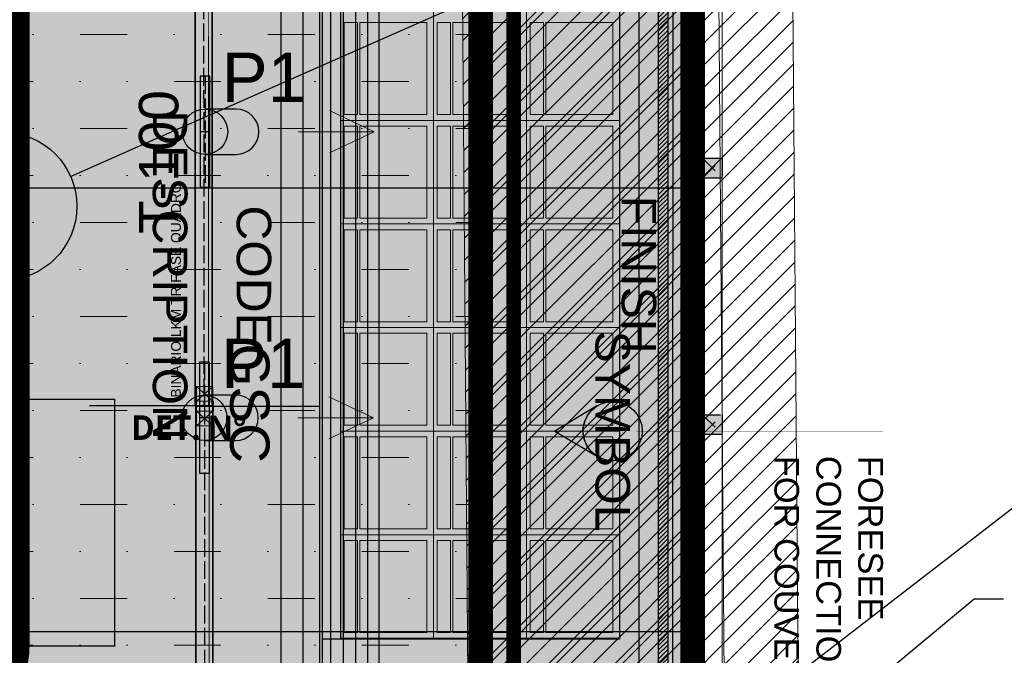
# Model space of a CAD drawing. Header units: centimetres. Extents: x -2854 to 18796, y -762 to 9238.
# Tile 125 of 166: x 865 to 1064, y 1917 to 2045. Entities that reach past the tile are written whole.
import ezdxf
from ezdxf import colors
from ezdxf.entities.mleader import LeaderData, LeaderLine
from ezdxf.enums import TextEntityAlignment as Align
from ezdxf.math import Vec2, Vec3

# ---------------------------------------------------------------- set-up
doc = ezdxf.new("R2010")
doc.units = ezdxf.units.CM
doc.header["$LTSCALE"] = 0.3
doc.linetypes.add('ACAD_ISO02W100', pattern=[15, 12, -3])
doc.linetypes.add('ACAD_ISO03W100', pattern=[30, 12, -18])
for name, color, linetype in [('_IVELA', 7, 'Continuous'), ('IVELA __linee di riferimento', 253, 'ACAD_ISO02W100'), ('IVELA _FILA CONTINUNA  Fix Text', 7, 'Continuous'), ('KK_ARC_AREAS', 1, 'Continuous'), ('KK_ARC_PROJECTION', 253, 'ACAD_ISO03W100'), ('KK_FIN_FLOOR', 7, 'Continuous'), ('KK_FIN_WALLS', 7, 'Continuous'), ('KK_FUR_HATCH', 253, 'Continuous'), ('KK_NOTE', 210, 'Continuous'), ('XR_EXIST_WALL_HATCH', 253, 'Continuous'), ('ZUMTOBEL', 7, 'Continuous')]:
    doc.layers.add(name, color=color, linetype=linetype)
for name, color, linetype, lineweight in [('_IVELA_FOCUSING', 30, 'Continuous', 15), ('IVELA_BINARI E TRACK', 7, 'Continuous', 20), ('IVELA_BINARI E TRACK fix text', 7, 'Continuous', 13), ('KK_ARC_WALL 0.2', 3, 'Continuous', 20), ('KK_ARC_WALL DETAIL 0.09', 253, 'Continuous', 9), ('KK_DIM', 253, 'Continuous', 5), ('KK_FIN_CEILING', 7, 'Continuous', 5), ('KK_FUR_DET', 251, 'Continuous', 9), ('KK_FUR_TXT', 251, 'Continuous', 9), ('XR_DEM_GENERIC', 215, 'Continuous', 13), ('XR_EXIST_WALLS_0.2', 2, 'Continuous', 20)]:
    doc.layers.add(name, color=color, linetype=linetype, lineweight=lineweight)
doc.layers.add('KK_Defpoints', color=40, linetype='Continuous', plot=False)
doc.layers.add('KK_TAG_ELECTRICAL', color=7, linetype='Continuous', true_color=0x0070e2)
doc.styles.add('ARIAL', font='Arial.ttf')
doc.styles.add('IVELA', font='Arial.ttf')
doc.styles.add('KIKO Milano_Bold', font='Arial Bold.ttf')
doc.styles.add('KIKO Milano_Light', font='Arial.ttf')
doc.styles.get("Standard").update_dxf_attribs({"font": 'Arial.ttf'})
doc.dimstyles.new('KIKO', dxfattribs={"dimtxt": 1.5, "dimasz": 1, "dimexe": 0, "dimexo": 2, "dimgap": 0.7, "dimtad": 0, "dimtih": 1, "dimtoh": 1, "dimdec": 0, "dimzin": 0, "dimtxsty": 'KIKO Milano_Light', "dimblk": 'ARCHTICK', "dimcen": 0.09, "dimadec": 1, "dimazin": 0, "dimtfac": 1, "dimtdec": 0, "dimtix": 1, "dimtofl": 0, "dimtmove": 0, "dimatfit": 3, "dimldrblk": 'ARCHTICK', "dimfxl": 5, "dimfxlon": 1, "dimtolj": 1, "dimtzin": 0, "dimlwe": 5, "dimarcsym": 0})
pattern_1 = [(45, (-153.7851414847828, 995.6580587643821), (-2.245064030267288, 2.245064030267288), [])]

# ---------------------------------------------------------------- blocks, each defined once
blk = doc.blocks.new('_ArchTick')
at = {"color": 0, "linetype": 'ByBlock', "const_width": 0.15}
blk.add_lwpolyline([(-0.5, -0.5), (0.5, 0.5)], dxfattribs=at)
blk = doc.blocks.new('*D132')
at = {"layer": 'Defpoints', "color": 0, "transparency": 16777216}
for p in [(1036.063509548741, 2253.02108629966), (1036.865829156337, 1273.254993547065), (1127.511804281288, 1273.254993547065)]:
    blk.add_point(p, dxfattribs=at)
at = {"layer": 'KK_DIM', "color": 0, "linetype": 'ACAD_ISO03W100', "lineweight": 5, "transparency": 16777216}
for p, q in [((1102.511804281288, 2253.02108629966), (1127.511804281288, 2253.02108629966)), ((1102.511804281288, 1273.254993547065), (1127.511804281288, 1273.254993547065))]:
    blk.add_line(p, q, dxfattribs=at)
at = {"layer": 'KK_DIM', "color": 0, "lineweight": -2, "transparency": 16777216}
for p, q in [((1127.511804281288, 2253.02108629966), (1127.511804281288, 1770.467337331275)), ((1127.511804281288, 1273.254993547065), (1127.511804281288, 1755.80874251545))]:
    blk.add_line(p, q, dxfattribs=at)
at = {"layer": 'KK_DIM', "color": 0, "lineweight": -2, "transparency": 16777216, "xscale": 5, "yscale": 5, "zscale": 5}
for p, rotation in [((1127.511804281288, 2253.02108629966), 90), ((1127.511804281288, 1273.254993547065), 270)]:
    blk.add_blockref('_ArchTick', p, dxfattribs=dict(at, rotation=rotation))
at = {"layer": 'KK_DIM', "color": 0, "transparency": 16777216, "insert": (1127.511804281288, 1763.138039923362), "char_height": 7.5, "attachment_point": 5, "style": 'KIKO Milano_Light'}
blk.add_mtext('\\A1;980', dxfattribs=at)
blk = doc.blocks.new('*D217')
at = {"layer": 'Defpoints', "color": 0, "transparency": 16777216}
for p in [(958.2698532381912, 2074.217536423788), (917.70869634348, 1291.340429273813), (1083.831173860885, 1291.340429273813)]:
    blk.add_point(p, dxfattribs=at)
at = {"layer": 'KK_DIM', "color": 0, "linetype": 'ACAD_ISO03W100', "lineweight": 5, "transparency": 16777216}
for p, q in [((1058.831173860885, 2074.217536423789), (1083.831173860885, 2074.217536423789)), ((1058.831173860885, 1291.340429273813), (1083.831173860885, 1291.340429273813))]:
    blk.add_line(p, q, dxfattribs=at)
at = {"layer": 'KK_DIM', "color": 0, "lineweight": -2, "transparency": 16777216}
for p, q in [((1083.831173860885, 2074.217536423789), (1083.831173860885, 1690.110838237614)), ((1083.831173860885, 1291.340429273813), (1083.831173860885, 1675.447127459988))]:
    blk.add_line(p, q, dxfattribs=at)
at = {"layer": 'KK_DIM', "color": 0, "lineweight": -2, "transparency": 16777216, "xscale": 5, "yscale": 5, "zscale": 5}
for p, rotation in [((1083.831173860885, 2074.217536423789), 90), ((1083.831173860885, 1291.340429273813), 270)]:
    blk.add_blockref('_ArchTick', p, dxfattribs=dict(at, rotation=rotation))
at = {"layer": 'KK_DIM', "color": 0, "transparency": 16777216, "insert": (1083.831173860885, 1682.7789828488), "char_height": 7.5, "attachment_point": 5, "style": 'KIKO Milano_Light'}
blk.add_mtext('\\A1;783', dxfattribs=at)
blk = doc.blocks.new('_DotBlank')
at = {"color": 0, "linetype": 'ByBlock', "lineweight": -2}
blk.add_line((-0.5, 0), (-1, 0), dxfattribs=at)
blk.add_circle((0, 0), 0.5, dxfattribs=at)

msp = doc.modelspace()

# ---------------------------------------------------------------- hatches: boundary and pattern name
at = {"layer": '_IVELA', "true_color": 0xc7c8ca}
h = msp.add_hatch(color=9, dxfattribs=at)
h.dxf.hatch_style = 1
h.paths.add_polyline_path([(903.3412448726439, 2018.258964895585), (903.3412448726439, 2018.148953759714), (908.6554555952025, 2018.148953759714, 1), (908.6554555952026, 2027.348953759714), (903.3412448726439, 2027.348953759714), (903.3412448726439, 2027.238942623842, -0.3513913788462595), (906.9412448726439, 2022.748953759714, -0.3513913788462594)])
h.paths.add_polyline_path([(903.3412448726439, 2018.258964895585, 0.3513913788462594), (906.9412448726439, 2022.748953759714, 0.3513913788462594), (903.3412448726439, 2027.238942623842)], flags=17)
h.paths.add_polyline_path([(901.3412448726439, 2018.258964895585), (901.3412448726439, 2027.238942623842, 0.3513913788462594), (897.7412448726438, 2022.748953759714, 0.3513913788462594)])
h.paths.add_polyline_path([(902.3412448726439, 2018.148953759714, 0.05484014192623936), (903.3412448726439, 2018.258964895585), (903.3412448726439, 2022.748953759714), (902.3412448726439, 2022.748953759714)])
h.paths.add_polyline_path([(901.3412448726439, 2018.258964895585, 0.05484014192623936), (902.3412448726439, 2018.148953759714), (902.3412448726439, 2022.748953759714), (901.3412448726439, 2022.748953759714)])
h.paths.add_polyline_path([(901.3412448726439, 2022.748953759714), (902.3412448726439, 2022.748953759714), (902.3412448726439, 2027.348953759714, 0.05484014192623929), (901.3412448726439, 2027.238942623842)])
h.paths.add_polyline_path([(902.3412448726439, 2022.748953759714), (903.3412448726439, 2022.748953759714), (903.3412448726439, 2027.238942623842, 0.05484014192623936), (902.3412448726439, 2027.348953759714)])
h = msp.add_hatch(color=9, dxfattribs=at)
h.dxf.hatch_style = 1
h.paths.add_polyline_path([(903.2197261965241, 1960.252732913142), (903.2197261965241, 1960.142721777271), (908.5339369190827, 1960.142721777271, 1), (908.5339369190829, 1969.342721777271), (903.2197261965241, 1969.342721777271), (903.2197261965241, 1969.2327106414, -0.3513913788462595), (906.8197261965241, 1964.742721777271, -0.3513913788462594)])
h.paths.add_polyline_path([(903.2197261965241, 1960.252732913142, 0.3513913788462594), (906.8197261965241, 1964.742721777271, 0.3513913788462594), (903.2197261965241, 1969.2327106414)], flags=17)
h.paths.add_polyline_path([(901.2197261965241, 1960.252732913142), (901.2197261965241, 1969.2327106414, 0.3513913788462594), (897.6197261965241, 1964.742721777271, 0.3513913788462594)])
h.paths.add_polyline_path([(902.2197261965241, 1960.142721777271, 0.05484014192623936), (903.2197261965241, 1960.252732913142), (903.2197261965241, 1964.742721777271), (902.2197261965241, 1964.742721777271)])
h.paths.add_polyline_path([(901.2197261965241, 1960.252732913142, 0.05484014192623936), (902.2197261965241, 1960.142721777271), (902.2197261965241, 1964.742721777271), (901.2197261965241, 1964.742721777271)])
h.paths.add_polyline_path([(901.2197261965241, 1964.742721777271), (902.2197261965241, 1964.742721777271), (902.2197261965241, 1969.342721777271, 0.05484014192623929), (901.2197261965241, 1969.2327106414)])
h.paths.add_polyline_path([(902.2197261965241, 1964.742721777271), (903.2197261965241, 1964.742721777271), (903.2197261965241, 1969.2327106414, 0.05484014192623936), (902.2197261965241, 1969.342721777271)])
at = {"layer": 'KK_ARC_AREAS', "true_color": 0xb896c1, "transparency": 33554559}
h = msp.add_hatch(color=253, dxfattribs=at)
h.dxf.hatch_style = 1
h.paths.add_polyline_path([(597.3874383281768, 1291.352072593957), (597.3874383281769, 1610.156710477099), (654.9564263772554, 1610.156710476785), (654.9564263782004, 1783.622289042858), (624.2564123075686, 1783.622289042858), (624.2564123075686, 1889.722289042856), (654.9564263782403, 1889.722289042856), (654.9564263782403, 2123.473934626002), (648.7892178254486, 2123.473934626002), (819.256426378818, 2123.473934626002), (819.256426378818, 2100.086963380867), (829.256426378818, 2100.086963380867), (829.256426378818, 2110.087210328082), (930.0715884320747, 2110.086598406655), (930.0715884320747, 2100.086598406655), (958.2694010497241, 2100.087210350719), (958.2694010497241, 2074.217536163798), (1001.270083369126, 2074.242259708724), (1001.270083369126, 1291.340429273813), (917.7086963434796, 1291.340429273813), (917.7086963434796, 1241.477026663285), (647.7087667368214, 1241.477026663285), (647.7087667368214, 1291.352072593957)])
at = {"layer": 'KK_ARC_WALL 0.2', "true_color": 0xffffff}
h = msp.add_hatch(color=7, dxfattribs=at)
h.dxf.hatch_style = 1
h.paths.add_polyline_path([(1003.270083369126, 2013.356970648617), (1003.270083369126, 2017.356970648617), (1007.270083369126, 2017.356970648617), (1007.270083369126, 2013.356970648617)])
h = msp.add_hatch(color=7, dxfattribs=at)
h.dxf.hatch_style = 1
h.paths.add_polyline_path([(1003.270083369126, 1961.356970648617), (1003.270083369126, 1965.356970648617), (1007.270083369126, 1965.356970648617), (1007.270083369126, 1961.356970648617)])
at = {"layer": 'KK_FIN_CEILING', "lineweight": 5, "true_color": 0x939598, "transparency": 33554610}
h = msp.add_hatch(dxfattribs=at)
h.set_pattern_fill('MUDST', color=252, scale=1.5, angle=-1.272221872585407e-14)
h.set_pattern_definition([(0, (629.3415356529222, 2261.490601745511), (19.05, 9.524999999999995), [9.524999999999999, -9.524999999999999, 0, -9.524999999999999, 0, -9.524999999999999])])
edge = h.paths.add_edge_path(flags=0)
edge.add_line((821.9430370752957, 1414.422047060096), (776.9430370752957, 1414.422047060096))
edge.add_arc((776.9430370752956, 1429.422047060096), 15, 181.4287916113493, 270.0000000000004, ccw=False)
edge.add_line((761.9477007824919, 1429.048029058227), (761.9932667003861, 1749.248572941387))
edge.add_arc((776.9430370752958, 1748.022047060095), 15.00000000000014, 89.99999999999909, 175.30977977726, ccw=False)
edge.add_line((776.943037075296, 1763.022047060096), (821.9430370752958, 1763.022047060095))
edge.add_arc((821.9430370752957, 1748.022047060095), 15, 0, 89.9999999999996, ccw=False)
edge.add_line((836.9430370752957, 1748.022047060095), (836.9430370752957, 1429.422047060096))
edge.add_arc((821.9430370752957, 1429.422047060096), 15, -90, 0, ccw=False)
edge = h.paths.add_edge_path(flags=16)
edge.add_arc((871.9430370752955, 1379.455148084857), 15.00000000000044, 270.0523249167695, 359.9999999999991)
edge.add_line((886.9430370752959, 1379.455148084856), (886.9430370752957, 1798.022047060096))
edge.add_arc((871.9430370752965, 1798.022047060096), 14.9999999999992, 0, 89.99999999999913)
edge.add_line((871.9430370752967, 1813.022047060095), (726.8503554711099, 1813.022047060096))
edge.add_arc((726.8503554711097, 1798.022047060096), 14.99999999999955, 89.99999999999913, 180.0301683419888)
edge.add_line((711.8503575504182, 1798.014149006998), (711.9605704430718, 1379.381047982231))
edge.add_arc((726.9605683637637, 1379.388946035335), 15.00000000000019, 180.0301683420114, 270.0523249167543)
edge.add_line((726.9742669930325, 1364.388952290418), (871.9567357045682, 1364.455154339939))
edge = h.paths.add_edge_path()
edge.add_arc((849.2567453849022, 1918.470254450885), 15.00000023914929, -89.99999962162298, 0.007933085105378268, ccw=False)
edge.add_line((840.5734226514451, 1903.472289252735), (654.9564253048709, 1903.472289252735))
edge.add_line((654.9564253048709, 1903.472289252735), (654.9564263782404, 1889.060738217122))
edge.add_line((654.9564263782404, 1889.060738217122), (624.2564123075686, 1889.060738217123))
edge.add_line((624.2564123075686, 1889.060738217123), (624.2564123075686, 1783.622289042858))
edge.add_line((624.2564123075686, 1783.622289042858), (654.9564123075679, 1783.622289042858))
edge.add_line((654.9564123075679, 1783.622289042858), (654.9564123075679, 1610.156710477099))
edge.add_line((654.9564123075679, 1610.156710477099), (640.393944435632, 1610.156710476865))
edge.add_line((640.393944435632, 1610.156710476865), (640.3904301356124, 1291.340534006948))
edge.add_line((640.3904301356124, 1291.340534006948), (647.7087667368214, 1291.340534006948))
edge.add_line((647.7087667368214, 1291.340534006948), (647.7087667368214, 1241.477026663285))
edge.add_line((647.7087667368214, 1241.477026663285), (917.7086963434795, 1241.477026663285))
edge.add_line((917.7086963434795, 1241.477026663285), (917.7087660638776, 1291.340264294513))
edge.add_line((917.7087660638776, 1291.340264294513), (958.2698532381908, 1291.356805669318))
edge.add_line((958.2698532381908, 1291.356805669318), (958.2698532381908, 2074.217536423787))
edge.add_line((958.2698532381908, 2074.217536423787), (958.2698925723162, 2100.087210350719))
edge.add_line((958.2698925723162, 2100.087210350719), (864.2564228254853, 2100.087043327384))
edge.add_line((864.2564228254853, 2100.087043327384), (864.2567454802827, 1918.472331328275))
h = msp.add_hatch(dxfattribs=at)
h.set_pattern_fill('ANSI31', color=252, scale=3, angle=-1.272221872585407e-14)
h.set_pattern_definition([(44.99999999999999, (-1225, 2181.490601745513), (-6.735192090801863, 6.735192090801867), [])])
h.paths.add_polyline_path([(1001.270083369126, 1291.356805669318), (1001.270083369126, 2074.242259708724), (958.2698532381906, 2074.242259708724), (958.2698532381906, 1291.356805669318)])
at = {"layer": 'KK_FIN_FLOOR', "true_color": 0x636466, "transparency": 33554559}
h = msp.add_hatch(dxfattribs=at)
h.set_pattern_fill('KK_PAV100X100CM', color=251, scale=0.9, angle=-90.00000000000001, pattern_type=2)
h.set_pattern_definition([(270, (917.7086963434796, 1291.340534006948), (90, -3.445711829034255e-14), []), (0, (917.7086963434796, 1291.340534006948), (3.996802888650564e-14, 90), [])])
h.paths.add_polyline_path([(1001.246731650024, 2074.155283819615), (958.246501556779, 2074.155349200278), (958.2465411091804, 2100.00023446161), (930.0472510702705, 2100.005800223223), (930.0464488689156, 2109.97400153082), (924.1538323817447, 2109.97400153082), (831.4446527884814, 2109.97400153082), (831.4418184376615, 2100.000234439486), (819.2330746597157, 2100.000234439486), (819.2330746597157, 2123.386958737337), (653.1563977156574, 2123.386946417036), (653.1563942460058, 1889.635313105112), (624.2330605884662, 1889.63532722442), (624.2330605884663, 1783.535313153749), (654.9330605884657, 1783.535313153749), (654.9330746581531, 1610.06973458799), (597.3640866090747, 1610.070004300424), (597.3643004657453, 1291.265096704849), (647.6854150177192, 1291.253558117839), (648.474596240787, 1241.477026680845), (702.7087647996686, 1241.477026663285), (702.7087647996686, 1291.423847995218), (864.7087647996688, 1291.340256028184), (865.2087647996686, 1241.477026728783), (918.4978775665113, 1241.477026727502), (917.6853446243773, 1241.390050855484), (917.7086963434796, 1291.340429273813), (1001.270083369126, 1291.340429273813), (1001.246731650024, 1394.680872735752)])
at = {"layer": 'KK_FUR_HATCH', "true_color": 0xffffff}
h = msp.add_hatch(color=7, dxfattribs=at)
h.dxf.hatch_style = 1
h.paths.add_polyline_path([(997.2697874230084, 2072.241878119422), (997.2697874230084, 1914.840928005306), (922.2629851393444, 1914.840928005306), (922.2629851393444, 2072.241878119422)])
at = {"layer": 'KK_FUR_HATCH', "ltscale": 50}
h = msp.add_hatch(dxfattribs=at)
h.set_pattern_fill('ANSI31', color=256, scale=0.1997126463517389, angle=-1.272221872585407e-14, style=0)
h.set_pattern_definition([(44.99999999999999, (994.2724065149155, 2082.611344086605), (-0.4483676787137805, 0.4483676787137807), [])])
h.paths.add_polyline_path([(996.2698532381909, 1914.84238169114), (996.2701846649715, 2072.241830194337), (994.2701846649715, 2072.241830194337), (994.2698532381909, 1914.84238169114)])
at = {"layer": 'KK_FUR_HATCH', "true_color": 0xeff0f0}
h = msp.add_hatch(color=7, dxfattribs=at)
h.dxf.hatch_style = 1
h.paths.add_polyline_path([(986.4033366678, 1920.041243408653), (986.4033119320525, 2067.043029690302), (929.830497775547, 2067.042751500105), (929.8311174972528, 1920.040965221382)])
at = {"layer": 'KK_TAG_ELECTRICAL', "linetype": 'Continuous', "lineweight": 0}
h = msp.add_hatch(color=150, dxfattribs=at)
edge = h.paths.add_edge_path()
edge.add_line((973.2776839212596, 1962.041190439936), (981.9771648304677, 1956.880783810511))
edge.add_arc((985.0382436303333, 1962.041190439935), 6.000000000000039, 228.5350961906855, 239.3241931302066, ccw=False)
edge.add_arc((985.038243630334, 1962.041190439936), 6.000000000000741, 131.4649038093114, 228.535096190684, ccw=False)
edge.add_arc((985.0382436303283, 1962.041190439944), 5.999999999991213, 120.6758068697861, 131.4649038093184, ccw=False)
edge.add_line((981.9771648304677, 1967.201597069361), (973.2776839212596, 1962.041190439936))
at = {"layer": 'KK_TAG_ELECTRICAL', "true_color": 0xffffff}
h = msp.add_hatch(color=7, dxfattribs=at)
h.dxf.hatch_style = 1
edge = h.paths.add_edge_path()
edge.add_arc((985.0382436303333, 1962.041190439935), 6, -90.00000000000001, 270)
at = {"layer": 'XR_DEM_GENERIC'}
h = msp.add_hatch(dxfattribs=at)
h.set_pattern_fill('ANSI31', color=256)
h.set_pattern_definition(pattern_1)
h.paths.add_polyline_path([(954.1778941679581, 2100.088339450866), (1006.176444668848, 2100.092228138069), (1012.708545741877, 1273.325422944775), (960.7132101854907, 1272.91461933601)])
at = {"layer": 'XR_EXIST_WALL_HATCH'}
h = msp.add_hatch(dxfattribs=at)
h.set_pattern_fill('ANSI31', color=256)
h.set_pattern_definition(pattern_1)
h.paths.add_polyline_path([(2963.248468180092, 2268.186553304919), (2446.214858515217, 2268.186553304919), (2446.214858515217, 2253.055059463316), (2963.248468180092, 2253.055059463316)])
h.paths.add_polyline_path([(572.3596815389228, 1257.697678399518), (588.7096330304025, 1257.57349922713), (591.9908937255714, 1689.61213095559), (648.2577176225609, 1689.184792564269), (648.9564250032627, 1781.182132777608), (592.9595093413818, 1781.770696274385), (596.2048234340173, 2095.753080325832), (596.2048327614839, 2095.753079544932), (596.1044807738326, 2103.752450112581), (596.1044831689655, 2103.752441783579), (596.1044831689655, 2193.752464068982), (635.1044687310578, 2193.752464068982), (635.1044687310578, 2247.752453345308), (939.0680964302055, 2253.055066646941), (948.0681799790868, 2252.055745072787), (1036.063505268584, 2253.021092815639), (1036.057737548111, 2110.159430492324), (948.0788766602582, 2109.055732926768), (948.0779044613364, 2122.055733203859), (939.0779040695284, 2122.055059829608), (939.0789514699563, 2108.055059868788), (939.029109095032, 2107.593676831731), (939.0795497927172, 2100.054437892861), (954.1735654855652, 2100.24379210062), (1006.176457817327, 2100.092228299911), (1012.708544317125, 1273.325429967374), (1027.708487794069, 1273.281697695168), (1021.214998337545, 2095.159426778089), (1051.057138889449, 2095.159426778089), (1051.064126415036, 2268.186553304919), (947.9036418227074, 2267.054830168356), (581.1044794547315, 2262.011312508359), (581.1044794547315, 2103.752441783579)])

# ---------------------------------------------------------------- linework, layer by layer
for p, q in [((929.8303936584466, 2067.240413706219), (929.8311184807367, 1919.840965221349)), ((986.4032079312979, 2067.242398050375), (986.4038294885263, 1919.842949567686)), ((926.1165567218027, 1919.842949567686), (926.1158073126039, 1914.842653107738)), ((986.4038294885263, 1919.842949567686), (926.1165567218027, 1919.842949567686))]:
    msp.add_line(p, q)
msp.add_lwpolyline([(-112.9101443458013, 1036.532785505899), (1705.339858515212, 2439.78278550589)])
for points in [[(922.2629851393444, 1914.840928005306), (922.2629851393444, 2072.240395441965), (926.1160398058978, 2072.240395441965), (926.1160398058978, 1914.840928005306)], [(926.1159430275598, 1914.841292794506), (997.2629851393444, 1914.842429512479), (997.2697874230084, 2072.241878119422), (926.1159430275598, 2072.240741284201), (926.1159676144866, 2067.240741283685), (986.403240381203, 2067.241037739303), (986.4039652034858, 1919.841589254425), (926.1166924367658, 1919.841589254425)], [(926.1160398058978, 1914.840946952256), (990.4105228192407, 1914.842412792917), (990.4173251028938, 2072.241861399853), (926.1160398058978, 2072.240395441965), (926.1160643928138, 2067.240395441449), (986.4033371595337, 2067.24069189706), (986.4040619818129, 1919.841243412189), (926.1167892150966, 1919.841243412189)], [(996.2698532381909, 1914.84238169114), (996.2701846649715, 2072.241830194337), (994.2701846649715, 2072.241830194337), (994.2698532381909, 1914.84238169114)]]:
    msp.add_lwpolyline(points, close=True)
at = {"layer": '_IVELA'}
for p, q in [((901.3412448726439, 2033.998953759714, -2.122324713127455e-06), (901.3412448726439, 2011.498953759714, -2.122324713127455e-06)), ((903.3412448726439, 2033.998953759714, -2.122324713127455e-06), (901.3412448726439, 2033.998953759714, -2.122324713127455e-06)), ((903.3412448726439, 2011.498953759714, -2.122324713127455e-06), (903.3412448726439, 2033.998953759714, -2.122324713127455e-06)), ((908.6554555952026, 2027.348953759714, -2.122324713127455e-06), (902.3412448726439, 2027.348953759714, -2.122324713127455e-06)), ((902.3412448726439, 2018.148953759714, -2.122324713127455e-06), (908.6554555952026, 2018.148953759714, -2.122324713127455e-06)), ((901.3412448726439, 2011.498953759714, -2.122324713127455e-06), (903.3412448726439, 2011.498953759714, -2.122324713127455e-06)), ((901.2197261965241, 1975.992721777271, -2.122324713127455e-06), (901.2197261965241, 1953.492721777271, -2.122324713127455e-06)), ((903.2197261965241, 1975.992721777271, -2.122324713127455e-06), (901.2197261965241, 1975.992721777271, -2.122324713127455e-06)), ((903.2197261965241, 1953.492721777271, -2.122324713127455e-06), (903.2197261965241, 1975.992721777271, -2.122324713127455e-06)), ((908.5339369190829, 1969.342721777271, -2.122324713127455e-06), (902.2197261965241, 1969.342721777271, -2.122324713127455e-06)), ((902.2197261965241, 1960.142721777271, -2.122324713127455e-06), (908.5339369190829, 1960.142721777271, -2.122324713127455e-06)), ((901.2197261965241, 1953.492721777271, -2.122324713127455e-06), (903.2197261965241, 1953.492721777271, -2.122324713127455e-06))]:
    msp.add_line(p, q, dxfattribs=at)
at = {"layer": '_IVELA', "color": 10, "const_width": 3, "elevation": -2.122324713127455e-06}
msp.add_lwpolyline([(964.9605487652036, 1757.442413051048), (964.9611168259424, 2074.541570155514)], dxfattribs=at)
at = {"layer": '_IVELA'}
for centre in [(902.3412448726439, 2022.748953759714, -2.122324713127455e-06), (902.2197261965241, 1964.742721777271, -2.122324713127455e-06)]:
    msp.add_circle(centre, 4.600000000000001, dxfattribs=at)
for centre in [(908.6554555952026, 2022.748953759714, -2.122324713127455e-06), (908.5339369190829, 1964.742721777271, -2.122324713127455e-06)]:
    msp.add_arc(centre, 4.600000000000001, 270, 90, dxfattribs=at)
at = {"layer": '_IVELA_FOCUSING'}
for p, q in [((936.6193499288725, 2022.748953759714, -2.122324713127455e-06), (927.6070885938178, 2027.030327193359, -2.122324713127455e-06)), ((921.2784165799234, 2022.748953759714, -2.122324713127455e-06), (936.6193499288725, 2022.748953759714, -2.122324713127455e-06)), ((936.6193499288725, 2022.748953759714, -2.122324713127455e-06), (927.6070885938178, 2018.467580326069, -2.122324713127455e-06)), ((936.4978312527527, 1964.742721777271, -2.122324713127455e-06), (927.4855699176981, 1969.024095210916, -2.122324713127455e-06)), ((921.1568979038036, 1964.742721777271, -2.122324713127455e-06), (936.4978312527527, 1964.742721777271, -2.122324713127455e-06)), ((936.4978312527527, 1964.742721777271, -2.122324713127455e-06), (927.4855699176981, 1960.461348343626, -2.122324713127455e-06))]:
    msp.add_line(p, q, dxfattribs=at)
at = {"layer": 'IVELA __linee di riferimento'}
for p, q in [((902.0574210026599, 2067.179179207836), (902.087319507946, 1967.179183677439)), ((902.3412448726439, 2033.998953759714, -2.122324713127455e-06), (902.3412448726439, 2011.498953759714, -2.122324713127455e-06)), ((903.3412448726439, 2022.748953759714, -2.122324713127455e-06), (901.3412448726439, 2022.748953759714, -2.122324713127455e-06)), ((902.2197261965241, 1975.992721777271, -2.122324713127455e-06), (902.2197261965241, 1953.492721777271, -2.122324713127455e-06)), ((902.2117399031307, 1967.16456366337), (902.2117399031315, 1767.16456366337)), ((902.2580176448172, 1968.107402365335, -2.122324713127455e-06), (902.2580176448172, 1966.107402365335, -2.122324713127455e-06)), ((903.9080176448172, 1967.107402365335, -2.122324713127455e-06), (900.6080176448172, 1967.107402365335, -2.122324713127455e-06)), ((903.2197261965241, 1964.742721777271, -2.122324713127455e-06), (901.2197261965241, 1964.742721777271, -2.122324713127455e-06))]:
    msp.add_line(p, q, dxfattribs=at)
at = {"layer": 'IVELA _FILA CONTINUNA  Fix Text', "color": 150}
for p, q in [((903.8873194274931, 1967.179721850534), (878.8873205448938, 1967.172247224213)), ((904.0117399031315, 1967.16456366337), (879.0117399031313, 1967.16456366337)), ((900.6080176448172, 1967.107402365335, -2.122324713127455e-06), (925.6080176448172, 1967.107402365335, -2.122324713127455e-06))]:
    msp.add_line(p, q, dxfattribs=at)
at = {"layer": 'IVELA_BINARI E TRACK', "color": 10}
for p, q in [((903.908017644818, 1971.107402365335, -2.122324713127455e-06), (900.6080176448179, 1968.107402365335, -2.122324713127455e-06)), ((903.9080176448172, 1968.107402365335, -2.122324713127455e-06), (900.6080176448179, 1971.107402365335, -2.122324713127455e-06)), ((900.6080176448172, 1966.107402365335, -2.122324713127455e-06), (900.6080176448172, 1968.107402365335, -2.122324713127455e-06)), ((903.9080176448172, 1968.107402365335, -2.122324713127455e-06), (903.9080176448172, 1966.107402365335, -2.122324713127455e-06)), ((903.9080176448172, 1963.107402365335, -2.122324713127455e-06), (900.6080176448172, 1966.107402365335, -2.122324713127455e-06)), ((903.9080176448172, 1966.107402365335, -2.122324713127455e-06), (900.6080176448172, 1963.107402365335, -2.122324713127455e-06))]:
    msp.add_line(p, q, dxfattribs=at)
at = {"layer": 'IVELA_BINARI E TRACK', "color": 18, "true_color": 0x000000}
for points in [[(900.2574210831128, 2067.178641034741), (903.8574209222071, 2067.179717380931), (903.8873194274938, 1967.179721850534), (900.2873195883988, 1967.178645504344)], [(900.4074210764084, 2067.178685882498), (903.7074209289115, 2067.179672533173), (903.7373194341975, 1967.179677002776), (900.4373195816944, 1967.178690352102)], [(900.4117399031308, 1967.16456366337), (904.0117399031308, 1967.16456366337), (904.0117399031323, 1767.16456366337), (900.4117399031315, 1767.16456366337)], [(900.5617399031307, 1967.16456366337), (903.8617399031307, 1967.16456366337), (903.8617399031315, 1767.16456366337), (900.5617399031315, 1767.16456366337)]]:
    msp.add_lwpolyline(points, close=True, dxfattribs=at)
at = {"layer": 'IVELA_BINARI E TRACK', "color": 10}
for points, const_width in [([(903.039000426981, 1967.179468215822), (903.0091019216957, 2067.179463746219)], 0.2000000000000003), ([(903.1634208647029, 1767.16456366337), (903.1634208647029, 1967.16456366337)], 0.2000000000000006)]:
    msp.add_lwpolyline(points, dxfattribs=dict(at, const_width=const_width))
at = {"layer": 'IVELA_BINARI E TRACK', "color": 10, "elevation": -2.122324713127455e-06}
for points in [[(900.6080176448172, 1968.107402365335), (900.6080176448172, 1971.107402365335), (903.9080176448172, 1971.107402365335), (903.9080176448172, 1968.107402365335)], [(903.9080176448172, 1966.107402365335), (903.9080176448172, 1963.107402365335), (900.6080176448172, 1963.107402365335), (900.6080176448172, 1966.107402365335)]]:
    msp.add_lwpolyline(points, dxfattribs=at)
at = {"layer": 'IVELA_BINARI E TRACK', "color": 18, "true_color": 0x000000, "elevation": -2.122324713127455e-06}
msp.add_lwpolyline([(900.4580176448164, 1966.107402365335), (900.6080176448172, 1966.107402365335), (903.9080176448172, 1966.107402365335), (904.0580176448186, 1966.107402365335), (904.0580176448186, 1968.107402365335), (903.9080176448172, 1968.107402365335), (900.6080176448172, 1968.107402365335), (900.4580176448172, 1968.107402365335)], close=True, dxfattribs=at)
at = {"layer": 'IVELA_BINARI E TRACK', "color": 10, "const_width": 0.2, "elevation": -2.122324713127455e-06}
for points in [[(901.3063366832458, 1966.107402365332), (901.3063366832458, 1968.107402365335)], [(903.2096986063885, 1966.107402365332), (903.2096986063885, 1968.107402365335)]]:
    msp.add_lwpolyline(points, dxfattribs=at)
at = {"layer": 'KK_ARC_PROJECTION'}
for p, q in [((1003.270083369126, 2013.356970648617), (1007.270083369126, 2017.356970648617)), ((1003.270083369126, 2017.356970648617), (1007.270083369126, 2013.356970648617)), ((1003.270083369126, 1961.356970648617), (1007.270083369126, 1965.356970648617)), ((1003.270083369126, 1965.356970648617), (1007.270083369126, 1961.356970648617))]:
    msp.add_line(p, q, dxfattribs=at)
msp.add_lwpolyline([(958.2698532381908, 2074.242259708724), (958.2698532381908, 1291.356805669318)], dxfattribs=at)
at = {"layer": 'KK_ARC_PROJECTION', "color": 59, "true_color": 0x4b4844}
for points in [[(1003.270083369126, 2013.356970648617), (1003.270083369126, 2017.356970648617), (1007.270083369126, 2017.356970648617), (1007.270083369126, 2013.356970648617)], [(1003.270083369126, 1961.356970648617), (1003.270083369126, 1965.356970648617), (1007.270083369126, 1965.356970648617), (1007.270083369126, 1961.356970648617)]]:
    msp.add_lwpolyline(points, close=True, dxfattribs=at)
at = {"layer": 'KK_ARC_WALL 0.2'}
msp.add_lwpolyline([(1003.270083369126, 1285.356970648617), (1001.270083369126, 1285.356970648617), (1001.270083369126, 2080.242259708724), (1003.270083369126, 2080.242259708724)], close=True, dxfattribs=at)
at = {"layer": 'KK_ARC_WALL DETAIL 0.09'}
msp.add_lwpolyline([(1007.270083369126, 1285.356970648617), (1007.270083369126, 2080.242259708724)], dxfattribs=at)
at = {"layer": 'KK_Defpoints'}
for points in [[(597.3874383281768, 1291.352072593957), (597.3874383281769, 1610.156710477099), (654.9564263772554, 1610.156710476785), (654.9564263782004, 1783.622289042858), (624.2564123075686, 1783.622289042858), (624.2564123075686, 1889.722289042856), (654.9564263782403, 1889.722289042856), (654.9564263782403, 2123.473934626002), (648.7892178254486, 2123.473934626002), (819.256426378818, 2123.473934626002), (819.256426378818, 2100.086963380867), (829.256426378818, 2100.086963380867), (829.256426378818, 2110.087210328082), (930.0715884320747, 2110.086598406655), (930.0715884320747, 2100.086598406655), (958.2694010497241, 2100.087210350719), (958.2694010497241, 2074.217536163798), (1001.270083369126, 2074.242259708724), (1001.270083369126, 1291.340429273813), (917.7086963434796, 1291.340429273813), (917.7086963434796, 1241.477026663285), (647.7087667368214, 1241.477026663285), (647.7087667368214, 1291.352072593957), (597.3874383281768, 1291.352072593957)], [(1001.270083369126, 2074.242259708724), (958.2698532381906, 2074.242259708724), (958.2698532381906, 1291.356805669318), (1001.270083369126, 1291.356805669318)]]:
    msp.add_lwpolyline(points, close=True, dxfattribs=at)
msp.add_lwpolyline([(647.7087667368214, 1241.477026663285), (917.7086963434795, 1241.477026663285), (917.7087660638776, 1291.340264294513), (958.2698532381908, 1291.356805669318), (958.2698532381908, 2074.217536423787), (958.2698925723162, 2100.087210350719), (819.2564263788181, 2100.086963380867), (819.2564263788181, 2123.473934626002), (653.1563872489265, 2123.473928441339), (653.1564047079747, 1889.722282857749), (624.2564123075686, 1889.722289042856), (624.2564123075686, 1783.622289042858), (654.9564123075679, 1783.622289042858), (654.9564123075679, 1610.156710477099), (640.393944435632, 1610.156710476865), (640.3904301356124, 1291.340534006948), (647.7087667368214, 1291.340534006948), (647.7087667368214, 1241.477026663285)], dxfattribs=at)
at = {"layer": 'KK_FIN_FLOOR'}
msp.add_lwpolyline([(647.7087664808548, 1241.477026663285), (917.708696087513, 1241.477026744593), (917.6883611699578, 1291.340255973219), (1001.270083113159, 1291.340255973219), (1001.270083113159, 2074.242259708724), (958.2698530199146, 2074.242325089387), (958.269892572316, 2100.087210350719), (930.0706025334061, 2100.092776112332), (930.0698003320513, 2110.060977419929), (831.4680122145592, 2110.088998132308), (831.4651699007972, 2100.087210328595), (819.2564261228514, 2100.087210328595), (819.2564261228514, 2123.473934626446), (653.1563977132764, 2123.473922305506), (653.1563942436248, 1889.722288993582), (624.2564120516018, 1889.722303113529), (624.256412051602, 1783.622289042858), (654.9564120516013, 1783.622289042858), (654.9564261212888, 1610.156710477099), (597.3874380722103, 1610.156980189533), (597.3876519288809, 1291.352072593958), (647.7087664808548, 1291.340534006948), (647.7087664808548, 1241.477026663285)], dxfattribs=at)
at = {"layer": 'KK_FIN_WALLS', "color": 9, "linetype": 'ACAD_ISO03W100', "true_color": 0xa2c1da, "const_width": 5, "elevation": 3.07414579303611e-07}
msp.add_lwpolyline([(654.9564263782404, 1903.474941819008), (849.256745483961, 1903.470254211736, 0.4142135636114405), (864.2567454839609, 1918.470254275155), (864.2564228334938, 2098.088998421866)], format="xyb", dxfattribs=at)
at = {"layer": 'KK_FIN_WALLS', "color": 181, "true_color": 0xa78feb, "const_width": 5}
msp.add_lwpolyline([(1001.270083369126, 1291.340429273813), (1001.270083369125, 2074.242259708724)], dxfattribs=at)
at = {"layer": 'KK_FIN_WALLS', "color": 253, "linetype": 'ACAD_ISO03W100', "true_color": 0xb9ae95, "const_width": 5}
msp.add_lwpolyline([(958.269853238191, 1293.021765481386), (958.2520883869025, 2072.24112808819)], dxfattribs=at)
at = {"layer": 'KK_FUR_DET'}
for p, q in [((948.6880805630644, 2067.242291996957), (948.6888053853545, 1919.842843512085)), ((967.545728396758, 2067.242385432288), (967.5464532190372, 1919.842936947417)), ((929.8305234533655, 2025.042751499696), (986.4034669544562, 2025.043029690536)), ((929.8308337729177, 2004.042751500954), (986.4037772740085, 2004.043029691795)), ((929.8308593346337, 1983.040965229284), (986.4038028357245, 1983.041243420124)), ((929.8310403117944, 1962.040965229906), (986.4039838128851, 1962.041243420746)), ((929.8311435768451, 1941.040965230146), (986.4040870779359, 1941.041243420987)), ((929.8312468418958, 1920.040965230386), (986.4041903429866, 1920.041243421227))]:
    msp.add_line(p, q, dxfattribs=at)
for points in [[(930.5990366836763, 2044.879572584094), (930.5990366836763, 2026.217937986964), (933.2744792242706, 2026.217937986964), (933.2744792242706, 2044.879572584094)], [(933.7744792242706, 2026.217937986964), (933.7744792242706, 2044.879572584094), (947.3226688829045, 2044.879572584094), (947.3226688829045, 2026.217937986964)], [(949.4566845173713, 2044.879665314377), (949.4566845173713, 2026.218030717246), (952.132127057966, 2026.218030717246), (952.132127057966, 2044.879665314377)], [(952.632127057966, 2026.218030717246), (952.632127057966, 2044.879665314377), (966.1803167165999, 2044.879665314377), (966.1803167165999, 2026.218030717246)], [(968.3141510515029, 2044.879758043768), (968.3141510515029, 2026.218123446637), (970.9895935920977, 2026.218123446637), (970.9895935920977, 2044.879758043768)], [(971.4895935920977, 2026.218123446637), (971.4895935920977, 2044.879758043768), (985.0377832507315, 2044.879758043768), (985.0377832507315, 2026.218123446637)], [(930.5993470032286, 2023.879572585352), (930.5993470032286, 2005.217937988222), (933.2747895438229, 2005.217937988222), (933.2747895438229, 2023.879572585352)], [(933.7747895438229, 2005.217937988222), (933.7747895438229, 2023.879572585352), (947.3229792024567, 2023.879572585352), (947.3229792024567, 2005.217937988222)], [(949.4569948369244, 2023.879665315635), (949.4569948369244, 2005.218030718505), (952.1324373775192, 2005.218030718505), (952.1324373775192, 2023.879665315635)], [(952.6324373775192, 2005.218030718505), (952.6324373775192, 2023.879665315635), (966.1806270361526, 2023.879665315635), (966.1806270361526, 2005.218030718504)], [(968.3144613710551, 2023.879758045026), (968.3144613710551, 2005.218123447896), (970.9899039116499, 2005.218123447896), (970.9899039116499, 2023.879758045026)], [(971.4899039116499, 2005.218123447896), (971.4899039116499, 2023.879758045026), (985.0380935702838, 2023.879758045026), (985.0380935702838, 2005.218123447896)], [(930.5993725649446, 2002.877786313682), (930.5993725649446, 1984.216151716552), (933.2748151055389, 1984.216151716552), (933.2748151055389, 2002.877786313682)], [(933.7748151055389, 1984.216151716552), (933.7748151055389, 2002.877786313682), (947.3230047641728, 2002.877786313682), (947.3230047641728, 1984.216151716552)], [(949.4570203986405, 2002.877879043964), (949.4570203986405, 1984.216244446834), (952.1324629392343, 1984.216244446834), (952.1324629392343, 2002.877879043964)], [(952.6324629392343, 1984.216244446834), (952.6324629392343, 2002.877879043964), (966.1806525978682, 2002.877879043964), (966.1806525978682, 1984.216244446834)], [(968.3144869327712, 2002.877971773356), (968.3144869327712, 1984.216337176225), (970.9899294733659, 1984.216337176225), (970.9899294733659, 2002.877971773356)], [(971.4899294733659, 1984.216337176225), (971.4899294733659, 2002.877971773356), (985.0381191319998, 2002.877971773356), (985.0381191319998, 1984.216337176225)], [(930.5995535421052, 1981.877786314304), (930.5995535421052, 1963.216151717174), (933.2749960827, 1963.216151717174), (933.2749960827, 1981.877786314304)], [(933.7749960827, 1963.216151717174), (933.7749960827, 1981.877786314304), (947.3231857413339, 1981.877786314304), (947.3231857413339, 1963.216151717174)], [(949.4572013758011, 1981.877879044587), (949.4572013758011, 1963.216244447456), (952.1326439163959, 1963.216244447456), (952.1326439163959, 1981.877879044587)], [(952.6326439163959, 1963.216244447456), (952.6326439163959, 1981.877879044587), (966.1808335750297, 1981.877879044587), (966.1808335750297, 1963.216244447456)], [(968.3146679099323, 1981.877971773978), (968.3146679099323, 1963.216337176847), (970.9901104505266, 1963.216337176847), (970.9901104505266, 1981.877971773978)], [(971.4901104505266, 1963.216337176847), (971.4901104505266, 1981.877971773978), (985.0383001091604, 1981.877971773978), (985.0383001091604, 1963.216337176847)], [(930.599656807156, 1960.877786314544), (930.599656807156, 1942.216151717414), (933.2750993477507, 1942.216151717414), (933.2750993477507, 1960.877786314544)], [(933.7750993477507, 1942.216151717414), (933.7750993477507, 1960.877786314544), (947.3232890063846, 1960.877786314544), (947.3232890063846, 1942.216151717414)], [(949.4573046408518, 1960.877879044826), (949.4573046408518, 1942.216244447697), (952.1327471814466, 1942.216244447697), (952.1327471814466, 1960.877879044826)], [(952.6327471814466, 1942.216244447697), (952.6327471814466, 1960.877879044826), (966.1809368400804, 1960.877879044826), (966.1809368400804, 1942.216244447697)], [(968.314771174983, 1960.877971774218), (968.314771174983, 1942.216337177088), (970.9902137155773, 1942.216337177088), (970.9902137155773, 1960.877971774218)], [(971.4902137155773, 1942.216337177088), (971.4902137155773, 1960.877971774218), (985.0384033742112, 1960.877971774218), (985.0384033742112, 1942.216337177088)], [(930.5997600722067, 1939.877786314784), (930.5997600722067, 1921.216151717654), (933.2752026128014, 1921.216151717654), (933.2752026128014, 1939.877786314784)], [(933.7752026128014, 1921.216151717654), (933.7752026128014, 1939.877786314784), (947.3233922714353, 1939.877786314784), (947.3233922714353, 1921.216151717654)], [(949.4574079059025, 1939.877879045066), (949.4574079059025, 1921.216244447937), (952.1328504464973, 1921.216244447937), (952.1328504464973, 1939.877879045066)], [(952.6328504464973, 1921.216244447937), (952.6328504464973, 1939.877879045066), (966.1810401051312, 1939.877879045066), (966.1810401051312, 1921.216244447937)], [(968.3148744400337, 1939.877971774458), (968.3148744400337, 1921.216337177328), (970.990316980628, 1921.216337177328), (970.990316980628, 1939.877971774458)], [(971.490316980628, 1921.216337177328), (971.490316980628, 1939.877971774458), (985.0385066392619, 1939.877971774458), (985.0385066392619, 1921.216337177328)]]:
    msp.add_lwpolyline(points, close=True, dxfattribs=at)
at = {"layer": 'KK_NOTE', "color": 193, "linetype": 'ACAD_ISO03W100', "ltscale": 0.4, "true_color": 0x9f7aa8, "const_width": 0.3, "elevation": 3.07414579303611e-07}
msp.add_lwpolyline([(834.025089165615, 1968.472289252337), (884.025089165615, 1968.472289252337), (884.025089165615, 1918.472289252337), (834.025089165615, 1918.472289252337)], close=True, dxfattribs=at)
at = {"layer": 'KK_TAG_ELECTRICAL', "color": 150, "lineweight": 25, "flags": 128}
msp.add_lwpolyline([(973.2776839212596, 1962.041190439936), (981.9771648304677, 1956.880783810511, -0.04711112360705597), (981.0652766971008, 1957.545021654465, -0.4508356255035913), (981.065276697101, 1966.537359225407, -0.04711112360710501), (981.9771648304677, 1967.201597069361)], format="xyb", close=True, dxfattribs=at)
at = {"layer": 'KK_TAG_ELECTRICAL', "color": 150, "const_width": 0.1}
msp.add_lwpolyline([(989.8382436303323, 1962.04119093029), (1039.838243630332, 1962.04119093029)], dxfattribs=at)
at = {"layer": 'KK_TAG_ELECTRICAL', "color": 150, "lineweight": 25}
msp.add_circle((985.0382436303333, 1962.041190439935), 6, dxfattribs=at)
at = {"layer": 'XR_DEM_GENERIC', "linetype": 'Continuous', "lineweight": 13}
msp.add_line((954.1766656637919, 2100.243830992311), (960.7087667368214, 1273.477025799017), dxfattribs=at)
at = {"layer": 'XR_EXIST_WALLS_0.2', "linetype": 'Continuous', "lineweight": 13}
for p, q in [((1006.176444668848, 2100.092228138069), (1012.708545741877, 1273.325422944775)), ((1027.708481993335, 1273.281691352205), (1021.215008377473, 2095.15942655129))]:
    msp.add_line(p, q, dxfattribs=at)
at = {"layer": 'ZUMTOBEL', "color": 20}
msp.add_lwpolyline([(937.6291862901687, 2072.188110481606), (937.6291862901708, 1757.443308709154), (925.6293005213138, 1757.495668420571), (925.6293005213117, 2072.240470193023)], close=True, dxfattribs=at)
at = {"layer": 'ZUMTOBEL', "color": 20, "elevation": 2.496474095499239e-06}
for points in [[(927.874669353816, 1758.818816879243), (927.8630373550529, 2070.897777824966), (930.3630135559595, 2070.886869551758), (930.3746455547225, 1758.807908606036)], [(935.395449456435, 1758.78600107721), (935.383817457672, 2070.864962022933), (932.8838412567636, 2070.87587029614), (932.8954732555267, 1758.796909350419)]]:
    msp.add_lwpolyline(points, close=True, dxfattribs=at)

# ---------------------------------------------------------------- texts
at = {"color": 193, "linetype": 'ACAD_ISO03W100', "ltscale": 0.3, "true_color": 0x9f7aa8, "insert": (887.3415825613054, 1960.159667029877, 3.07414579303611e-07), "char_height": 5, "attachment_point": 7, "style": 'KIKO Milano_Bold'}
msp.add_mtext_dynamic_manual_height_columns('{\\fSegoe UI Semibold|b0|i0|c0|p34;DET.}', width=62.81790350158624, gutter_width=0.3125, heights=[9.227943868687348], dxfattribs=at)
at = {"color": 193, "linetype": 'ACAD_ISO03W100', "ltscale": 0.3, "true_color": 0x9f7aa8, "style": 'KIKO Milano_Bold'}
msp.add_attdef('N°', (902.9334279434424, 1960.202350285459, 3.07414579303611e-07), '1', height=5, dxfattribs=at)
at = {"layer": 'Defpoints', "insert": (895.4499285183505, 1968.835476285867), "char_height": 2.000000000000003, "width": 181.8319236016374, "attachment_point": 1, "rotation": 90.0171305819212}
msp.add_mtext('BINARIO LKM TRIFASE QUADRO', dxfattribs=at)
at = {"layer": 'Defpoints', "style": 'KIKO Milano_Light'}
msp.add_attdef('FINISH', text='################', height=7, rotation=270, dxfattribs=at).set_placement((990.3370360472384, 1993.768784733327), align=Align.MIDDLE_CENTER)
at = {"layer": 'IVELA_BINARI E TRACK fix text', "color": 160, "style": 'ARIAL'}
for p in [(905.7366406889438, 2028.77520261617, -2.122324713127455e-06), (905.615122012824, 1970.768970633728, -2.122324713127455e-06)]:
    msp.add_text('P1', height=10, dxfattribs=at).set_placement(p)
at = {"layer": 'IVELA_BINARI E TRACK fix text', "color": 150, "style": 'ARIAL'}
for s, height, rotation, p in [('T-100', 8.00000000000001, 90.01713058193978, (896.9347208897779, 2002.002602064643)), ('GSC', 8, 270, (907.4208457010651, 1979.802611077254, -2.122324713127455e-06))]:
    msp.add_text(s, height=height, rotation=rotation, dxfattribs=at).set_placement(p)
at = {"layer": 'KK_FUR_TXT', "style": 'KIKO Milano_Light'}
msp.add_attdef('CODE', text='######', height=7, rotation=270, dxfattribs=at).set_placement((912.2629851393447, 1993.667630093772), align=Align.MIDDLE_CENTER)
at = {"layer": 'KK_FUR_TXT', "lineweight": 30}
msp.add_attdef('DESCRIPTION', text='#############', height=7, rotation=270, dxfattribs=at).set_placement((895.2629851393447, 1993.669629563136), align=Align.MIDDLE_CENTER)
at = {"layer": 'KK_TAG_ELECTRICAL', "color": 150, "insert": (1039.838243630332, 1957.04119093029), "char_height": 5, "attachment_point": 1, "rotation": 270, "line_spacing_factor": 1.019399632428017, "style": 'KIKO Milano_Light'}
msp.add_mtext_dynamic_manual_height_columns('FORESEE\\PCONNECTION\\PFOR COUVETTES', width=57.13282480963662, gutter_width=0.125, heights=[0], dxfattribs=at)
at = {"layer": 'KK_TAG_ELECTRICAL', "color": 150, "style": 'KIKO Milano_Light'}
msp.add_attdef('SYMBOL', text='I', height=7, rotation=270, dxfattribs=at).set_placement((985.0382436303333, 1962.041190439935), align=Align.MIDDLE_CENTER)

# ---------------------------------------------------------------- dimensions: what is measured, and where the dimension line sits
at = {"layer": 'KK_DIM'}
for base, p1, p2, picture, middle in [((1127.511804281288, 1273.254993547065), (1036.063509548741, 2253.021086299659), (1036.865829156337, 1273.254993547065), '*D132', (1127.511804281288, 1763.138039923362)), ((1083.831173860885, 1291.340429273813), (958.2698532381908, 2074.217536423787), (917.7086963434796, 1291.340429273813), '*D217', (1083.831173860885, 1682.7789828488))]:
    dim = msp.add_linear_dim(base=base, p1=p1, p2=p2, angle=90, dimstyle='KIKO', override={"dimscale": 0, "dimpost": '\\X', "dimcen": 0.0018}, dxfattribs=at)
    dim.commit()
    dim.dimension.update_dxf_attribs({"geometry": picture, "text_midpoint": middle})

# ---------------------------------------------------------------- leaders
at = {"layer": '_IVELA', "color": 160}
ml = msp.add_multileader_mtext('Standard', dxfattribs=at)
ml.set_content('{\\fArial|b1|i0|c0|p34;S2\\P}L 3,9 Linear meters', color=160, style='IVELA')
ml.set_leader_properties(color=160)
ml.set_arrow_properties(name='DOTBLANK')
ml.build(insert=Vec2(0, 0))
ml.multileader.update_dxf_attribs({"has_text_frame": 1, "text_left_attachment_type": 0, "text_right_attachment_type": 4, "dogleg_length": 60, "arrow_head_size": 30})
ctx = ml.context
ctx.base_point, ctx.char_height, ctx.arrow_head_size, ctx.landing_gap_size, ctx.plane_origin, ctx.plane_x_axis, ctx.plane_y_axis = Vec3(1070.150020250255, 2097.141407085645, -0.002888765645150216), 8, 30, 5, Vec3(749.0914802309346, 2294.333226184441, -0.002888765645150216), Vec3(1, -2.449293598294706e-16), Vec3(2.449293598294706e-16, 1)
ctx.left_attachment, ctx.right_attachment = 0, 4
notes = []
notes.append((ctx, [(0, (1, 1, 0), (1064.150020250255, 2097.141407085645, -0.002888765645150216), (1, -2.449293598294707e-16), 6, [(0, [(861.36101612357, 2007.626755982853, -0.002888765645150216)], 0, [])])]))
ctx.mtext.insert, ctx.mtext.text_direction, ctx.mtext.rotation, ctx.mtext.width, ctx.mtext.defined_height, ctx.mtext.line_spacing_style = Vec3(1075.150020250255, 2097.141407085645, -0.002888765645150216), Vec3(1, -2.449293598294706e-16), -4.71238898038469, 421.9257055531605, 60.1537742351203, 2
ml = msp.add_multileader_mtext('Standard', dxfattribs=at)
ml.set_content('{\\fArial|b1|i0|c0|p34;S2\\P}L 12 Linear meters', color=160, style='IVELA')
ml.set_leader_properties(color=160)
ml.set_arrow_properties(name='DOTBLANK')
ml.build(insert=Vec2(0, 0))
ml.multileader.update_dxf_attribs({"has_text_frame": 1, "text_left_attachment_type": 0, "text_right_attachment_type": 4, "dogleg_length": 60, "arrow_head_size": 30})
ctx = ml.context
ctx.base_point, ctx.char_height, ctx.arrow_head_size, ctx.landing_gap_size, ctx.plane_origin, ctx.plane_x_axis, ctx.plane_y_axis = Vec3(1064.321074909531, 1928.043507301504, -0.002888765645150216), 8, 30, 5, Vec3(772.0338500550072, 2069.943467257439, -0.002888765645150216), Vec3(1, -2.449293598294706e-16), Vec3(2.449293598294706e-16, 1)
ctx.left_attachment, ctx.right_attachment = 0, 4
notes.append((ctx, [(0, (1, 1, 0), (1058.321074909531, 1928.043507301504, -0.002888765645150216), (1, -2.449293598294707e-16), 6, [(0, [(884.3033859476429, 1783.236997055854, -0.002888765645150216)], 0, [])])]))
ctx.mtext.insert, ctx.mtext.text_direction, ctx.mtext.rotation, ctx.mtext.width, ctx.mtext.defined_height, ctx.mtext.line_spacing_style = Vec3(1069.321074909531, 1928.043507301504, -0.002888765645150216), Vec3(1, -2.449293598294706e-16), -4.71238898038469, 421.9257055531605, 60.1537742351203, 2
for ctx, leaders in notes:
    for number, flags, end, landing, length, lines in leaders:
        leader = LeaderData()
        leader.index, (leader.has_last_leader_line, leader.has_dogleg_vector, leader.attachment_direction) = number, flags
        leader.last_leader_point, leader.dogleg_vector, leader.dogleg_length = Vec3(end), Vec3(landing), length
        for number, points, colour, breaks in lines:
            line = LeaderLine()
            line.index, line.vertices, line.color, line.breaks = number, Vec3.list(points), colors.encode_raw_color(colour), breaks
            leader.lines.append(line)
        ctx.leaders.append(leader)

doc.saveas('drawing.dxf')
